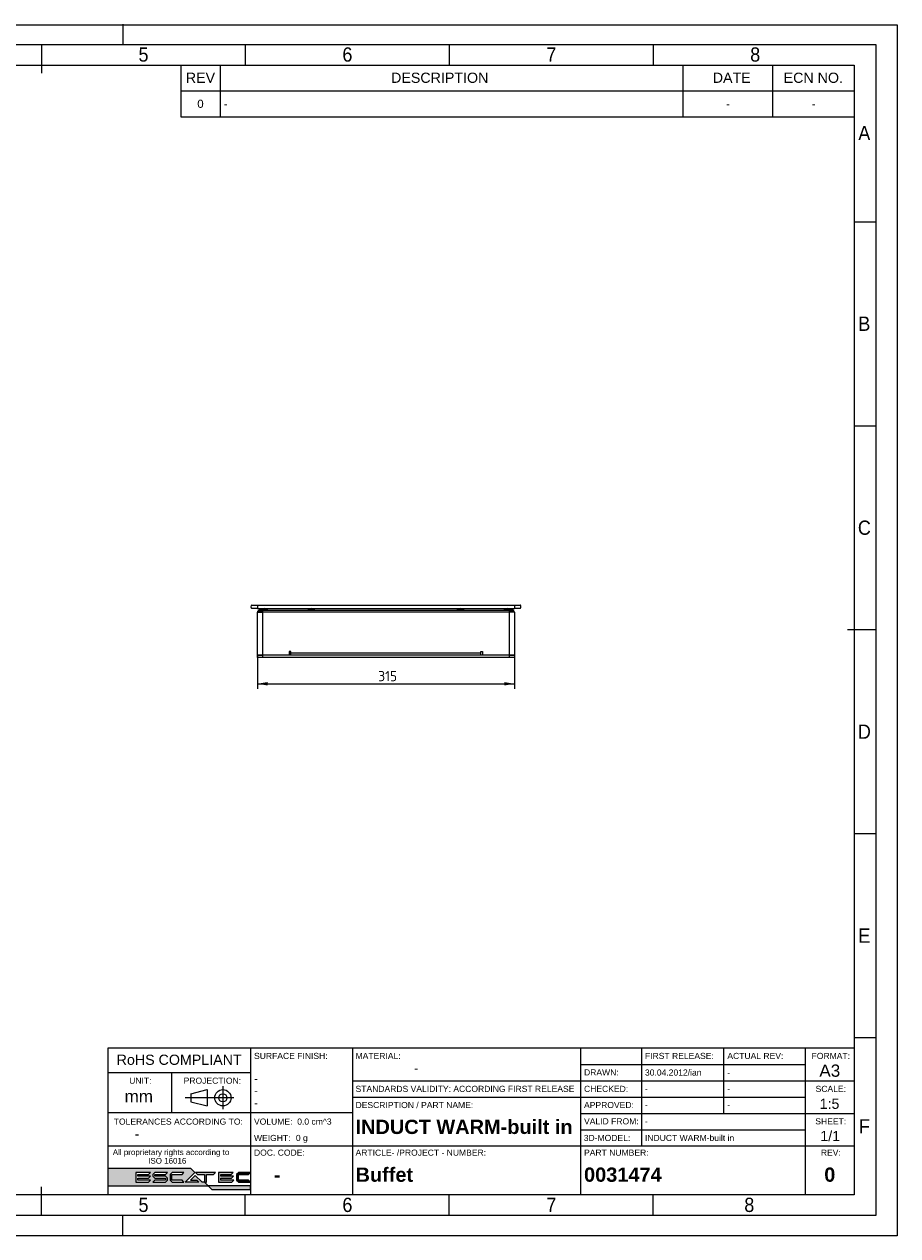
# Model space of a CAD drawing. Header units: millimetres. Extents: x 0 to 420, y 0 to 297.
# Tile 3 of 3: x 206 to 420, y 0 to 297. Entities that reach past the tile are written whole.
import ezdxf
from ezdxf.enums import TextEntityAlignment as Align
from ezdxf.lldxf.tags import DXFTag

# ---------------------------------------------------------------- set-up
doc = ezdxf.new("R2010")
doc.units = ezdxf.units.MM
for name, color, linetype in [('ADHESIVE_2.2', 7, 'Continuous'), ('BASE_PLATE', 7, 'Continuous'), ('CONNECTING-STRAP', 7, 'Continuous'), ('Default_Frame', 7, 'Continuous'), ('FRAME_HALF', 7, 'Continuous'), ('GLASS_PLATE_BIV', 7, 'Continuous')]:
    doc.layers.add(name, color=color, linetype=linetype)
doc.styles.add('SEACAD_Arial', font='arial.ttf')
doc.styles.add('SEACAD_ArialB', font='arialbd.ttf')
doc.styles.add('SEACAD_Solid_Edge_ISO', font='seiso.ttf')
tags = doc.linetypes.add('CENTER2', pattern=[28.575, 19.05, -3.175, 3.175, -3.175]).pattern_tags.tags
tags[10:11] = [DXFTag(74, 4), DXFTag(75, 0), DXFTag(340, '0'), DXFTag(46, 0.0), DXFTag(50, 0.0), DXFTag(44, 0.0), DXFTag(45, 0.0)]
tags[8:9] = [DXFTag(74, 4), DXFTag(75, 0), DXFTag(340, '0'), DXFTag(46, 0.0), DXFTag(50, 0.0), DXFTag(44, 0.0), DXFTag(45, 0.0)]
tags[6:7] = [DXFTag(74, 4), DXFTag(75, 0), DXFTag(340, '0'), DXFTag(46, 0.0), DXFTag(50, 0.0), DXFTag(44, 0.0), DXFTag(45, 0.0)]
tags[4:5] = [DXFTag(74, 4), DXFTag(75, 0), DXFTag(340, '0'), DXFTag(46, 0.0), DXFTag(50, 0.0), DXFTag(44, 0.0), DXFTag(45, 0.0)]
doc.dimstyles.new('ISO_(Escatec)', dxfattribs={"dimtxt": 2.5, "dimasz": 2.5, "dimexe": 1.25, "dimexo": 0, "dimgap": 1.25, "dimtad": 1, "dimlfac": 5, "dimtxsty": 'SEACAD_Solid_Edge_ISO', "dimblk1": '_SE_FILLED', "dimblk2": '_SE_FILLED', "dimsah": 1, "dimcen": 1.25, "dimazin": 0, "dimtfac": 1, "dimtmove": 0, "dimatfit": 3, "dimfxl": 0, "dimtolj": 1, "dimarcsym": 0})

# ---------------------------------------------------------------- blocks, each defined once
blk = doc.blocks.new('SE3')
at = {"layer": 'ADHESIVE_2.2', "color": 7, "linetype": 'Continuous'}
for p, q in [((263.87, 153.49), (265.47, 153.49)), ((263.87, 153.49), (263.87, 153.35)), ((265.47, 153.35), (265.47, 153.49)), ((275.37, 153.49), (276.97, 153.49)), ((275.37, 153.49), (275.37, 153.35)), ((276.97, 153.35), (276.97, 153.49)), ((311.97, 153.49), (313.57, 153.49)), ((311.97, 153.49), (311.97, 153.35)), ((313.57, 153.35), (313.57, 153.49)), ((323.47, 153.49), (325.07, 153.49)), ((323.47, 153.49), (323.47, 153.35)), ((325.07, 153.35), (325.07, 153.49))]:
    blk.add_line(p, q, dxfattribs=at)
for centre, major_axis, start_param, end_param in [((264.67, 153.49), (-0.6, 0), 4.712389, 6.283185), ((264.67, 153.49), (0.6, 0), 0, 1.570796), ((276.17, 153.49), (-0.6, 0), 4.712389, 6.283185), ((276.17, 153.49), (0.6, 0), 0, 1.570796), ((312.77, 153.49), (-0.6, 0), 4.712389, 6.283185), ((312.77, 153.49), (0.6, 0), 0, 1.570796), ((324.27, 153.49), (-0.6, 0), 4.712389, 6.283185), ((324.27, 153.49), (0.6, 0), 0, 1.570796)]:
    blk.add_ellipse(centre, major_axis=major_axis, ratio=0.5, start_param=start_param, end_param=end_param, dxfattribs=at)
at = {"layer": 'BASE_PLATE', "color": 7, "linetype": 'Continuous'}
for p, q in [((262.97, 141.75), (262.97, 142.35)), ((262.97, 142.35), (264.17, 142.35)), ((264.17, 141.75), (262.97, 141.75)), ((324.77, 142.35), (264.17, 142.35)), ((264.17, 142.35), (264.17, 141.75)), ((324.77, 141.75), (264.17, 141.75)), ((324.77, 142.35), (325.97, 142.35)), ((324.77, 141.75), (324.77, 142.35)), ((325.97, 141.75), (324.77, 141.75)), ((325.97, 142.35), (325.97, 141.75))]:
    blk.add_line(p, q, dxfattribs=at)
at = {"layer": 'CONNECTING-STRAP', "color": 7, "linetype": 'Continuous'}
for p, q in [((263.47, 152.95), (264.17, 152.95)), ((324.77, 152.95), (325.47, 152.95))]:
    blk.add_line(p, q, dxfattribs=at)
for centre, radius, start, end in [((263.47, 152.85), 0.3, 117.7677, 135), ((263.47, 152.85), 0.1, 90, 180), ((325.47, 152.85), 0.1, 0, 90), ((325.47, 152.85), 0.3, 45, 46.5014)]:
    blk.add_arc(centre, radius, start, end, dxfattribs=at)
at = {"layer": 'FRAME_HALF', "color": 7, "linetype": 'Continuous'}
for p, q in [((262.97, 142.35), (262.97, 152.85)), ((262.97, 152.85), (264.17, 152.85)), ((263.25, 153.07), (263.11, 153.21)), ((263.37, 152.85), (264.17, 152.85)), ((263.47, 153.35), (263.51, 153.35)), ((263.47, 153.15), (263.47, 153.35)), ((263.47, 153.15), (263.51, 153.15)), ((263.51, 153.15), (263.51, 153.35)), ((263.51, 153.35), (325.43, 153.35)), ((264.17, 153.21), (264.17, 152.85)), ((264.17, 152.85), (264.17, 142.35)), ((324.77, 152.85), (264.17, 152.85)), ((324.77, 152.85), (324.77, 153.21)), ((324.77, 142.35), (324.77, 152.85)), ((325.97, 152.85), (324.77, 152.85)), ((325.43, 153.15), (325.43, 153.35)), ((325.43, 153.35), (325.47, 153.35)), ((325.43, 153.15), (325.47, 153.15)), ((325.47, 153.15), (325.47, 153.35)), ((325.68, 153.07), (325.82, 153.21)), ((325.97, 152.85), (325.97, 142.35)), ((271.17, 143.25), (270.77, 143.25)), ((270.77, 143.25), (270.77, 142.35)), ((271.17, 142.85), (271.17, 143.25)), ((271.17, 142.85), (317.77, 142.85)), ((271.17, 142.35), (271.17, 142.85)), ((317.77, 143.25), (318.17, 143.25)), ((317.77, 142.85), (317.77, 143.25)), ((317.77, 142.35), (317.77, 142.85)), ((318.17, 143.25), (318.17, 142.35)), ((264.17, 142.35), (262.97, 142.35)), ((270.77, 142.35), (264.17, 142.35)), ((324.77, 142.35), (318.17, 142.35)), ((325.97, 142.35), (324.77, 142.35))]:
    blk.add_line(p, q, dxfattribs=at)
for centre, radius, start, end in [((263.47, 152.85), 0.5, 135, 180), ((263.47, 152.85), 0.5, 90, 135), ((263.47, 152.85), 0.5, 132.7218, 135), ((263.47, 152.85), 0.3, 135, 180), ((263.47, 152.85), 0.3, 90, 135), ((263.48, 151.67), 1.68, 65.8861, 89.0927), ((263.49, 150.49), 2.66, 75.227, 89.6062), ((325.45, 151.67), 1.68, 90.9073, 114.1139), ((325.44, 150.49), 2.66, 90.3938, 104.773), ((325.47, 152.85), 0.5, 45, 90), ((325.47, 152.85), 0.3, 45, 90), ((325.47, 152.85), 0.3, 0, 45), ((325.47, 152.85), 0.5, 45, 52.2626), ((325.47, 152.85), 0.5, 0, 45)]:
    blk.add_arc(centre, radius, start, end, dxfattribs=at)
at = {"layer": 'GLASS_PLATE_BIV', "color": 7, "linetype": 'Continuous'}
for p, q in [((261.57, 154.59), (262.97, 154.59)), ((262.97, 154.59), (325.97, 154.59)), ((262.97, 154.59), (262.97, 153.79)), ((325.97, 154.59), (327.37, 154.59)), ((325.97, 154.59), (325.97, 153.79)), ((262.97, 153.79), (261.57, 153.79)), ((262.97, 153.79), (325.97, 153.79)), ((327.37, 153.79), (325.97, 153.79))]:
    blk.add_line(p, q, dxfattribs=at)
for centre, start_param, end_param in [((261.57, 154.19), 3.141593, 6.283185), ((327.37, 154.19), 0, 3.141593)]:
    blk.add_ellipse(centre, major_axis=(0, -0.4), ratio=0.5, start_param=start_param, end_param=end_param, dxfattribs=at)
blk = doc.blocks.new('DMBLK16')
at = {"layer": 'Default_Frame', "linetype": 'Continuous'}
for points in [[(265.47, 134.88), (265.47, 135.72), (262.97, 135.3)], [(323.47, 134.88), (325.97, 135.3), (323.47, 135.72)]]:
    blk.add_hatch(color=7, dxfattribs=at).paths.add_polyline_path(points)
at = {"layer": 'Default_Frame', "color": 7, "linetype": 'Continuous'}
for p, q in [((325.97, 147.6), (325.97, 134.05)), ((262.97, 142.35), (262.97, 134.05)), ((262.97, 135.3), (325.97, 135.3))]:
    blk.add_line(p, q, dxfattribs=at)
at = {"layer": 'Default_Frame', "color": 7, "linetype": 'Continuous', "style": 'SEACAD_Solid_Edge_ISO'}
blk.add_text('315', height=2.5, dxfattribs=at).set_placement((292.59, 138.43), align=Align.TOP_LEFT)
blk = doc.blocks.new('_SE_FILLED')
at = {"color": 0}
blk.add_line((0, 0), (-1, 0), dxfattribs=at)
blk.add_solid([(0, 0), (-1, -0.1665), (-1, 0.1665), (0, 0)], dxfattribs=at)
blk = doc.blocks.new('A3')
at = {"layer": 'Default_Frame', "color": 7, "linetype": 'Continuous'}
for p, q in [((230, 297), (230, 292)), ((0, 296.82), (419.82, 296.82)), ((419.82, 296.82), (419.82, 0)), ((15, 292), (414.64, 292)), ((210, 292), (210, 285)), ((210, 292), (210, 287)), ((260, 292), (260, 287)), ((310, 292), (310, 287)), ((360, 292), (360, 287)), ((414.64, 292), (414.64, 5)), ((20, 287), (409.28, 287)), ((409.28, 287), (409.28, 10)), ((414.64, 248.5), (409.28, 248.5)), ((414.64, 198.5), (409.28, 198.5)), ((414.64, 148.5), (407.64, 148.5)), ((414.64, 148.5), (409.28, 148.5)), ((420, 148.5), (419.82, 148.5)), ((414.64, 98.5), (409.28, 98.5)), ((414.64, 48.5), (409.28, 48.5)), ((210, 5), (210, 12)), ((409.28, 10), (20, 10)), ((210, 5), (210, 10)), ((260, 5), (260, 10)), ((310, 5), (310, 10)), ((360, 5), (360, 10)), ((414.64, 5), (15, 5)), ((230, 0), (230, 5)), ((419.82, 0), (0, 0))]:
    blk.add_line(p, q, dxfattribs=at)
at = {"layer": 'Default_Frame', "color": 7, "linetype": 'Continuous', "style": 'SEACAD_Arial', "width": 0.9}
for s, p in [('5', (233.82, 291.33)), ('6', (283.82, 291.33)), ('7', (333.82, 291.33)), ('8', (383.82, 291.33)), ('A', (410.33, 272.08)), ('B', (410.33, 225.33)), ('C', (410.22, 175.33)), ('D', (410.22, 125.33)), ('E', (410.33, 75.33)), ('F', (410.49, 28.58)), ('5', (233.82, 9.33)), ('6', (283.82, 9.33)), ('7', (333.82, 9.33)), ('8', (382.37, 9.33))]:
    blk.add_text(s, height=3.5, dxfattribs=at).set_placement(p, align=Align.TOP_LEFT)
at = {"layer": 'Default_Frame', "color": 7, "linetype": 'Continuous', "style": 'SEACAD_Arial'}
blk.add_text('A3', height=3, dxfattribs=at).set_placement((400.77, 41.98), align=Align.TOP_LEFT)
blk = doc.blocks.new('SEANNOT_GROUP1')
at = {"layer": 'Default_Frame', "color": 7, "linetype": 'Continuous', "style": 'SEACAD_Arial'}
blk.add_text('30.04.2012/ian', height=1.5, dxfattribs=at).set_placement((-25.27, 30.77), align=Align.TOP_LEFT)
blk = doc.blocks.new('SEANNOT_GROUP2')
at = {"layer": 'Default_Frame', "color": 7, "linetype": 'Continuous', "style": 'SEACAD_ArialB'}
blk.add_text('INDUCT WARM-built in', height=3.5, dxfattribs=at).set_placement((-96.24, 18.45), align=Align.TOP_LEFT)
blk = doc.blocks.new('SEANNOT_GROUP3')
at = {"layer": 'Default_Frame', "color": 7, "linetype": 'Continuous', "style": 'SEACAD_Arial'}
for s, p in [('VOLUME:  ', (-121.14, 18.74)), ('0.0 cm^ 3', (-110.54, 18.74))]:
    blk.add_text(s, height=1.5, dxfattribs=at).set_placement(p, align=Align.TOP_LEFT)
blk = doc.blocks.new('SEANNOT_GROUP4')
at = {"layer": 'Default_Frame', "color": 7, "linetype": 'Continuous', "style": 'SEACAD_Arial'}
blk.add_text('INDUCT WARM-built in', height=1.5, dxfattribs=at).set_placement((-25.27, 14.73), align=Align.TOP_LEFT)
blk = doc.blocks.new('SEANNOT_GROUP5')
at = {"layer": 'Default_Frame', "color": 7, "linetype": 'Continuous', "style": 'SEACAD_Arial'}
blk.add_text('-', height=2.5, dxfattribs=at).set_placement((-150.41, 16.23), align=Align.TOP_LEFT)
blk = doc.blocks.new('SEANNOT_GROUP6')
at = {"layer": 'Default_Frame', "color": 7, "linetype": 'Continuous', "style": 'SEACAD_ArialB'}
blk.add_text('-', height=3.5, dxfattribs=at).set_placement((-116.25, 6.73), align=Align.TOP_LEFT)
blk = doc.blocks.new('SEANNOT_GROUP7')
at = {"layer": 'Default_Frame', "color": 7, "linetype": 'Continuous', "style": 'SEACAD_Arial'}
blk.add_text('1:5', height=2.5, dxfattribs=at).set_placement((17.56, 23.61), align=Align.TOP_LEFT)
blk = doc.blocks.new('SEANNOT_GROUP8')
at = {"layer": 'Default_Frame', "color": 7, "linetype": 'Continuous', "style": 'SEACAD_ArialB'}
blk.add_text('Buffet', height=3.5, dxfattribs=at).set_placement((-96.24, 6.73), align=Align.TOP_LEFT)
blk = doc.blocks.new('SEANNOT_GROUP9')
at = {"layer": 'Default_Frame', "color": 7, "linetype": 'Continuous', "style": 'SEACAD_Arial'}
blk.add_text('SURFACE FINISH:', height=1.5, dxfattribs=at).set_placement((-121.13, 34.84), align=Align.TOP_LEFT)
blk = doc.blocks.new('SEANNOT_GROUP10')
at = {"layer": 'Default_Frame', "color": 7, "linetype": 'Continuous', "style": 'SEACAD_Arial'}
blk.add_text('-', height=1.5, dxfattribs=at).set_placement((-25.27, 26.76), align=Align.TOP_LEFT)
blk = doc.blocks.new('SEANNOT_GROUP11')
at = {"layer": 'Default_Frame', "color": 7, "linetype": 'Continuous', "style": 'SEACAD_Arial'}
blk.add_text('-', height=1.5, dxfattribs=at).set_placement((-25.27, 18.81), align=Align.TOP_LEFT)
blk = doc.blocks.new('SEANNOT_GROUP12')
at = {"layer": 'Default_Frame', "color": 7, "linetype": 'Continuous', "style": 'SEACAD_Arial'}
blk.add_text('-', height=1.5, dxfattribs=at).set_placement((-25.27, 22.8), align=Align.TOP_LEFT)
blk = doc.blocks.new('SEANNOT_GROUP13')
at = {"layer": 'Default_Frame', "color": 7, "linetype": 'Continuous', "style": 'SEACAD_Arial'}
blk.add_text('-', height=1.5, dxfattribs=at).set_placement((-5.07, 30.77), align=Align.TOP_LEFT)
blk = doc.blocks.new('SEANNOT_GROUP14')
at = {"layer": 'Default_Frame', "color": 7, "linetype": 'Continuous', "style": 'SEACAD_Arial'}
blk.add_text('-', height=1.5, dxfattribs=at).set_placement((-5.07, 26.76), align=Align.TOP_LEFT)
blk = doc.blocks.new('SEANNOT_GROUP15')
at = {"layer": 'Default_Frame', "color": 7, "linetype": 'Continuous', "style": 'SEACAD_Arial'}
blk.add_text('-', height=1.5, dxfattribs=at).set_placement((-5.07, 22.8), align=Align.TOP_LEFT)
blk = doc.blocks.new('SEANNOT_GROUP16')
at = {"layer": 'Default_Frame', "color": 7, "linetype": 'Continuous', "style": 'SEACAD_Arial'}
blk.add_text('-', height=2, dxfattribs=at).set_placement((-81.84, 32.09), align=Align.TOP_LEFT)
blk = doc.blocks.new('EscatecLogo')
at = {"layer": 'Default_Frame', "linetype": 'Continuous'}
h = blk.add_hatch(color=7, dxfattribs=at)
h.paths.add_polyline_path([(0, 4.25), (0, 0), (24.61, 0), (23.75, 0.86), (23.14, 0.86), (21.46, 2.54), (20.27, 1.35), (21.85, 1.35), (22.34, 0.86), (18.97, 0.86), (21.36, 3.25), (20.36, 4.25)])
h.paths.add_polyline_path([(6.87, 0.86), (10.01, 0.86), (10.49, 1.35), (7.36, 1.35), (7.36, 1.83), (10.01, 1.83), (10.49, 2.32), (7.36, 2.32), (7.36, 2.8), (10.01, 2.8), (10.49, 3.29), (6.87, 3.29)])
h.paths.add_polyline_path([(11.03, 2.32), (11.52, 1.83), (14.17, 1.83), (14.17, 1.35), (11.52, 1.35), (11.03, 0.86), (14.17, 0.86), (14.65, 1.35), (14.65, 1.83), (14.17, 2.32), (11.52, 2.32), (11.52, 2.8), (14.17, 2.8), (14.65, 3.29), (11.52, 3.29), (11.03, 2.8)])
h.paths.add_polyline_path([(15.27, 1.41), (15.82, 0.86), (18.69, 0.86), (18.21, 1.35), (15.75, 1.35), (15.75, 2.8), (18.21, 2.8), (18.69, 3.29), (15.82, 3.29), (15.27, 2.74)])
for points in [[(24.23, 0.86), (24.23, 2.8), (25.95, 2.8), (26.44, 3.29), (21.55, 3.29), (22.03, 2.8), (23.75, 2.8), (23.75, 0.86)], [(27.71, 1.83), (30.36, 1.83), (30.85, 2.32), (27.71, 2.32), (27.71, 2.8), (30.3, 2.8), (30.78, 3.29), (27.16, 3.29), (27.16, 0.86), (30.46, 0.86), (30.94, 1.35), (27.71, 1.35)], [(32.08, 1.35), (32.08, 2.8), (34.53, 2.8), (35.02, 3.29), (32.14, 3.29), (31.59, 2.74), (31.59, 1.41), (32.14, 0.86), (35.02, 0.86), (34.53, 1.35)], [(35.02, 0), (24.61, 0), (25.54, -0.93), (35.02, -0.93)]]:
    blk.add_hatch(color=7, dxfattribs=at).paths.add_polyline_path(points)
at = {"layer": 'Default_Frame', "color": 7, "linetype": 'Continuous'}
for p, q in [((0, 4.25), (0, 0)), ((20.36, 4.25), (0, 4.25)), ((6.87, 3.29), (6.87, 0.86)), ((10.49, 3.29), (6.87, 3.29)), ((10.01, 2.8), (10.49, 3.29)), ((11.52, 3.29), (11.03, 2.8)), ((14.65, 3.29), (11.52, 3.29)), ((14.17, 2.8), (14.65, 3.29)), ((15.82, 3.29), (15.27, 2.74)), ((18.69, 3.29), (15.82, 3.29)), ((18.21, 2.8), (18.69, 3.29)), ((18.97, 0.86), (21.36, 3.25)), ((21.36, 3.25), (20.36, 4.25)), ((26.44, 3.29), (21.55, 3.29)), ((21.55, 3.29), (22.03, 2.8)), ((25.95, 2.8), (26.44, 3.29)), ((30.78, 3.29), (27.16, 3.29)), ((27.16, 3.29), (27.16, 0.86)), ((30.3, 2.8), (30.78, 3.29)), ((32.14, 3.29), (31.59, 2.74)), ((35.02, 3.29), (32.14, 3.29)), ((34.53, 2.8), (35.02, 3.29)), ((0, 0), (24.61, 0)), ((6.87, 0.86), (10.01, 0.86)), ((7.36, 2.8), (10.01, 2.8)), ((7.36, 2.32), (7.36, 2.8)), ((10.49, 2.32), (7.36, 2.32)), ((7.36, 1.83), (10.01, 1.83)), ((7.36, 1.35), (7.36, 1.83)), ((10.49, 1.35), (7.36, 1.35)), ((10.01, 1.83), (10.49, 2.32)), ((10.01, 0.86), (10.49, 1.35)), ((11.03, 2.8), (11.03, 2.32)), ((11.03, 2.32), (11.52, 1.83)), ((11.52, 1.35), (11.03, 0.86)), ((11.03, 0.86), (14.17, 0.86)), ((11.52, 2.8), (14.17, 2.8)), ((11.52, 2.32), (11.52, 2.8)), ((14.17, 2.32), (11.52, 2.32)), ((11.52, 1.83), (14.17, 1.83)), ((14.17, 1.35), (11.52, 1.35)), ((14.65, 1.83), (14.17, 2.32)), ((14.17, 1.83), (14.17, 1.35)), ((14.17, 0.86), (14.65, 1.35)), ((14.65, 1.35), (14.65, 1.83)), ((15.27, 2.74), (15.27, 1.41)), ((15.27, 1.41), (15.82, 0.86)), ((15.75, 2.8), (18.21, 2.8)), ((15.75, 1.35), (15.75, 2.8)), ((18.21, 1.35), (15.75, 1.35)), ((15.82, 0.86), (18.69, 0.86)), ((18.69, 0.86), (18.21, 1.35)), ((22.34, 0.86), (18.97, 0.86)), ((21.46, 2.54), (20.27, 1.35)), ((20.27, 1.35), (21.85, 1.35)), ((23.14, 0.86), (21.46, 2.54)), ((21.85, 1.35), (22.34, 0.86)), ((22.03, 2.8), (23.75, 2.8)), ((23.75, 0.86), (23.14, 0.86)), ((23.75, 2.8), (23.75, 0.86)), ((24.61, 0), (23.75, 0.86)), ((23.75, 0.86), (24.23, 0.86)), ((24.23, 0.86), (24.23, 2.8)), ((24.23, 2.8), (25.95, 2.8)), ((35.02, 0), (24.61, 0)), ((24.61, 0), (25.54, -0.93)), ((27.16, 0.86), (30.46, 0.86)), ((27.71, 2.32), (27.71, 2.8)), ((27.71, 2.8), (30.3, 2.8)), ((30.85, 2.32), (27.71, 2.32)), ((27.71, 1.83), (30.36, 1.83)), ((27.71, 1.35), (27.71, 1.83)), ((30.94, 1.35), (27.71, 1.35)), ((30.36, 1.83), (30.85, 2.32)), ((30.46, 0.86), (30.94, 1.35)), ((31.59, 2.74), (31.59, 1.41)), ((31.59, 1.41), (32.14, 0.86)), ((32.08, 1.35), (32.08, 2.8)), ((32.08, 2.8), (34.53, 2.8)), ((34.53, 1.35), (32.08, 1.35)), ((32.14, 0.86), (35.02, 0.86)), ((35.02, 0.86), (34.53, 1.35)), ((35.02, -0.93), (35.02, 0)), ((25.54, -0.93), (35.02, -0.93))]:
    blk.add_line(p, q, dxfattribs=at)
blk = doc.blocks.new('SEANNOT_GROUP17')
at = {"layer": 'Default_Frame', "color": 7, "linetype": 'Continuous', "style": 'SEACAD_Arial'}
for s, p in [('WEIGHT:  ', (-121.14, 14.73)), ('0 g', (-110.87, 14.73))]:
    blk.add_text(s, height=1.5, dxfattribs=at).set_placement(p, align=Align.TOP_LEFT)
blk = doc.blocks.new('SEANNOT_GROUP18')
at = {"layer": 'Default_Frame', "color": 7, "linetype": 'Continuous', "style": 'SEACAD_Arial'}
blk.add_text('MATERIAL:', height=1.5, dxfattribs=at).set_placement((-96.24, 34.84), align=Align.TOP_LEFT)
blk = doc.blocks.new('SEANNOT_GROUP19')
at = {"layer": 'Default_Frame', "color": 7, "linetype": 'Continuous', "style": 'SEACAD_Arial'}
blk.add_text('DESCRIPTION / PART NAME:', height=1.5, dxfattribs=at).set_placement((-96.24, 22.8), align=Align.TOP_LEFT)
blk = doc.blocks.new('SEANNOT_GROUP20')
at = {"layer": 'Default_Frame', "color": 7, "linetype": 'Continuous', "style": 'SEACAD_Arial'}
blk.add_text('RoHS COMPLIANT', height=2.5, dxfattribs=at).set_placement((-154.82, 34.4), align=Align.TOP_LEFT)
blk = doc.blocks.new('SEANNOT_GROUP21')
at = {"layer": 'Default_Frame', "color": 7, "linetype": 'Continuous', "style": 'SEACAD_Arial'}
blk.add_text('UNIT:', height=1.5, dxfattribs=at).set_placement((-151.74, 28.77), align=Align.TOP_LEFT)
blk = doc.blocks.new('SEANNOT_GROUP22')
at = {"layer": 'Default_Frame', "color": 7, "linetype": 'Continuous', "style": 'SEACAD_Arial'}
blk.add_text('mm', height=3, dxfattribs=at).set_placement((-152.88, 25.69), align=Align.TOP_LEFT)
blk = doc.blocks.new('SEANNOT_GROUP23')
at = {"layer": 'Default_Frame', "color": 7, "linetype": 'Continuous', "style": 'SEACAD_Arial'}
blk.add_text('PROJECTION:', height=1.5, dxfattribs=at).set_placement((-138.39, 28.77), align=Align.TOP_LEFT)
blk = doc.blocks.new('SEANNOT_GROUP24')
at = {"layer": 'Default_Frame', "color": 7, "linetype": 'Continuous', "style": 'SEACAD_Arial'}
blk.add_text('TOLERANCES ACCORDING TO:', height=1.5, dxfattribs=at).set_placement((-155.53, 18.74), align=Align.TOP_LEFT)
blk = doc.blocks.new('SEANNOT_GROUP25')
at = {"layer": 'Default_Frame', "color": 7, "linetype": 'Continuous', "style": 'SEACAD_Arial'}
for s, p in [('All proprietary rights according to ', (-155.77, 11.18)), ('                ISO 16016', (-155.77, 9.08))]:
    blk.add_text(s, height=1.4, dxfattribs=at).set_placement(p, align=Align.TOP_LEFT)
blk = doc.blocks.new('SEANNOT_GROUP26')
at = {"layer": 'Default_Frame', "color": 7, "linetype": 'Continuous', "style": 'SEACAD_Arial'}
blk.add_text('DOC. CODE:', height=1.5, dxfattribs=at).set_placement((-121.14, 11.13), align=Align.TOP_LEFT)
blk = doc.blocks.new('SEANNOT_GROUP27')
at = {"layer": 'Default_Frame', "color": 7, "linetype": 'Continuous', "style": 'SEACAD_Arial'}
blk.add_text('ARTICLE- /PROJECT - NUMBER:', height=1.5, dxfattribs=at).set_placement((-96.24, 11.13), align=Align.TOP_LEFT)
blk = doc.blocks.new('SEANNOT_GROUP28')
at = {"layer": 'Default_Frame', "color": 7, "linetype": 'Continuous', "style": 'SEACAD_Arial'}
blk.add_text('PART NUMBER:', height=1.5, dxfattribs=at).set_placement((-40.21, 11.13), align=Align.TOP_LEFT)
blk = doc.blocks.new('SEANNOT_GROUP29')
at = {"layer": 'Default_Frame', "color": 7, "linetype": 'Continuous', "style": 'SEACAD_Arial'}
blk.add_text('REV:', height=1.5, dxfattribs=at).set_placement((17.86, 11.13), align=Align.TOP_LEFT)
blk = doc.blocks.new('SEANNOT_GROUP30')
at = {"layer": 'Default_Frame', "color": 7, "linetype": 'Continuous', "style": 'SEACAD_Arial'}
blk.add_text('3D-MODEL:', height=1.5, dxfattribs=at).set_placement((-40.28, 14.73), align=Align.TOP_LEFT)
blk = doc.blocks.new('SEANNOT_GROUP31')
at = {"layer": 'Default_Frame', "color": 7, "linetype": 'Continuous', "style": 'SEACAD_Arial'}
blk.add_text('SCALE:', height=1.5, dxfattribs=at).set_placement((16.57, 26.76), align=Align.TOP_LEFT)
blk = doc.blocks.new('SEANNOT_GROUP32')
at = {"layer": 'Default_Frame', "color": 7, "linetype": 'Continuous', "style": 'SEACAD_Arial'}
blk.add_text('FORMAT:', height=1.5, dxfattribs=at).set_placement((15.59, 34.84), align=Align.TOP_LEFT)
blk = doc.blocks.new('SEANNOT_GROUP33')
at = {"layer": 'Default_Frame', "color": 7, "linetype": 'Continuous', "style": 'SEACAD_Arial'}
blk.add_text('ACTUAL REV:', height=1.5, dxfattribs=at).set_placement((-5.07, 34.84), align=Align.TOP_LEFT)
blk = doc.blocks.new('SEANNOT_GROUP34')
at = {"layer": 'Default_Frame', "color": 7, "linetype": 'Continuous', "style": 'SEACAD_Arial'}
blk.add_text('FIRST RELEASE:', height=1.5, dxfattribs=at).set_placement((-25.27, 34.84), align=Align.TOP_LEFT)
blk = doc.blocks.new('SEANNOT_GROUP35')
at = {"layer": 'Default_Frame', "color": 7, "linetype": 'Continuous', "style": 'SEACAD_Arial'}
blk.add_text('DRAWN:', height=1.5, dxfattribs=at).set_placement((-40.21, 30.8), align=Align.TOP_LEFT)
blk = doc.blocks.new('SEANNOT_GROUP36')
at = {"layer": 'Default_Frame', "color": 7, "linetype": 'Continuous', "style": 'SEACAD_Arial'}
blk.add_text('CHECKED:', height=1.5, dxfattribs=at).set_placement((-40.21, 26.76), align=Align.TOP_LEFT)
blk = doc.blocks.new('SEANNOT_GROUP37')
at = {"layer": 'Default_Frame', "color": 7, "linetype": 'Continuous', "style": 'SEACAD_Arial'}
blk.add_text('APPROVED:', height=1.5, dxfattribs=at).set_placement((-40.21, 22.8), align=Align.TOP_LEFT)
blk = doc.blocks.new('SEANNOT_GROUP38')
at = {"layer": 'Default_Frame', "color": 7, "linetype": 'Continuous', "style": 'SEACAD_Arial'}
blk.add_text('VALID FROM:', height=1.5, dxfattribs=at).set_placement((-40.21, 18.81), align=Align.TOP_LEFT)
blk = doc.blocks.new('SEANNOT_GROUP39')
at = {"layer": 'Default_Frame', "color": 7, "linetype": 'Continuous', "style": 'SEACAD_Arial'}
blk.add_text('SHEET:', height=1.5, dxfattribs=at).set_placement((16.5, 18.81), align=Align.TOP_LEFT)
blk = doc.blocks.new('SEANNOT_GROUP40')
at = {"layer": 'Default_Frame', "color": 7, "linetype": 'Continuous', "style": 'SEACAD_ArialB'}
blk.add_text('0031474', height=3.5, dxfattribs=at).set_placement((-40.21, 6.73), align=Align.TOP_LEFT)
blk = doc.blocks.new('SEANNOT_GROUP41')
at = {"layer": 'Default_Frame', "color": 7, "linetype": 'Continuous', "style": 'SEACAD_ArialB'}
blk.add_text('0', height=3.5, dxfattribs=at).set_placement((18.69, 6.73), align=Align.TOP_LEFT)
blk = doc.blocks.new('SEANNOT_GROUP42')
at = {"layer": 'Default_Frame', "color": 7, "linetype": 'Continuous', "style": 'SEACAD_Arial'}
for s, p in [('1', (17.72, 15.71)), ('/', (19.67, 15.71)), ('1', (20.65, 15.71))]:
    blk.add_text(s, height=2.5, dxfattribs=at).set_placement(p, align=Align.TOP_LEFT)
blk = doc.blocks.new('SEANNOT_GROUP43')
at = {"layer": 'Default_Frame', "color": 7, "linetype": 'Continuous', "style": 'SEACAD_Arial'}
for p in [(-121.13, 29.55), (-121.13, 26.55), (-121.13, 23.55)]:
    blk.add_text('-', height=2, dxfattribs=at).set_placement(p, align=Align.TOP_LEFT)
blk = doc.blocks.new('SEANNOT_GROUP44')
at = {"layer": 'Default_Frame', "color": 7, "linetype": 'Continuous', "style": 'SEACAD_Arial'}
blk.add_text('STANDARDS VALIDITY: ACCORDING FIRST RELEASE', height=1.5, dxfattribs=at).set_placement((-96.24, 26.76), align=Align.TOP_LEFT)
blk = doc.blocks.new('Title_block_EN')
at = {"layer": 'Default_Frame', "color": 7, "linetype": 'Continuous'}
for p, q in [((26, 36), (-157, 36)), ((-157, 36), (-157, 0)), ((-122, 36), (-122, 0)), ((-97, 36), (-97, 0)), ((-41, 0), (-41, 36)), ((-26, 12), (-26, 36.04)), ((-6, 36.04), (-6, 20)), ((14, 36), (14, 0)), ((-157, 30), (-122, 30)), ((-141.38, 30), (-141.38, 20.25)), ((-41, 32), (14, 32)), ((-97, 28), (26, 28)), ((-136.62, 24.82), (-132.63, 25.82)), ((-136.62, 24.82), (-136.62, 22.82)), ((-132.63, 25.82), (-132.63, 21.82)), ((-97, 24), (14, 24)), ((-136.62, 22.82), (-132.63, 21.82)), ((-157, 20.25), (-122, 20.25)), ((-122, 20.25), (-97, 20.25)), ((-41, 20), (26, 20)), ((-41, 16), (14, 16)), ((26, 12), (-157, 12))]:
    blk.add_line(p, q, dxfattribs=at)
at = {"layer": 'Default_Frame', "color": 7, "linetype": 'CENTER2'}
for p, q in [((-126.05, 23.82), (-138.05, 23.82)), ((-128.77, 26.64), (-128.77, 21))]:
    blk.add_line(p, q, dxfattribs=at)
at = {"layer": 'Default_Frame', "color": 7, "linetype": 'Continuous'}
for radius in [2, 1]:
    blk.add_circle((-128.77, 23.82), radius, dxfattribs=at)
at = {"layer": 'Default_Frame'}
for name in ['SEANNOT_GROUP20', 'SEANNOT_GROUP9', 'SEANNOT_GROUP18', 'SEANNOT_GROUP34', 'SEANNOT_GROUP33', 'SEANNOT_GROUP32', 'SEANNOT_GROUP16', 'SEANNOT_GROUP35', 'SEANNOT_GROUP1', 'SEANNOT_GROUP13', 'SEANNOT_GROUP21', 'SEANNOT_GROUP23', 'SEANNOT_GROUP43', 'SEANNOT_GROUP44', 'SEANNOT_GROUP36', 'SEANNOT_GROUP31', 'SEANNOT_GROUP22', 'SEANNOT_GROUP10', 'SEANNOT_GROUP14', 'SEANNOT_GROUP19', 'SEANNOT_GROUP37', 'SEANNOT_GROUP12', 'SEANNOT_GROUP15', 'SEANNOT_GROUP7', 'SEANNOT_GROUP24', 'SEANNOT_GROUP3', 'SEANNOT_GROUP2', 'SEANNOT_GROUP38', 'SEANNOT_GROUP11', 'SEANNOT_GROUP39', 'SEANNOT_GROUP4', 'SEANNOT_GROUP42', 'SEANNOT_GROUP5', 'SEANNOT_GROUP17', 'SEANNOT_GROUP30', 'SEANNOT_GROUP25', 'SEANNOT_GROUP26', 'SEANNOT_GROUP27', 'SEANNOT_GROUP28', 'SEANNOT_GROUP29', 'SEANNOT_GROUP8', 'SEANNOT_GROUP40', 'SEANNOT_GROUP41', 'SEANNOT_GROUP6']:
    blk.add_blockref(name, (0, 0), dxfattribs=at)
at = {"layer": 'Default_Frame', "color": 7}
blk.add_blockref('EscatecLogo', (-157, 2.26), dxfattribs=at)
blk = doc.blocks.new('SEANNOT_GROUP45')
at = {"layer": 'Default_Frame', "color": 7, "linetype": 'Continuous', "style": 'SEACAD_Arial'}
blk.add_text('-', height=2, dxfattribs=at).set_placement((-154.56, -8.5), align=Align.TOP_LEFT)
blk = doc.blocks.new('SEANNOT_GROUP46')
at = {"layer": 'Default_Frame', "color": 7, "linetype": 'Continuous', "style": 'SEACAD_Arial'}
blk.add_text('0', height=2, dxfattribs=at).set_placement((-161.04, -8.5), align=Align.TOP_LEFT)
blk = doc.blocks.new('SEANNOT_GROUP47')
at = {"layer": 'Default_Frame', "color": 7, "linetype": 'Continuous', "style": 'SEACAD_Arial'}
blk.add_text('-', height=2, dxfattribs=at).set_placement((-10.36, -8.5), align=Align.TOP_LEFT)
blk = doc.blocks.new('SEANNOT_GROUP48')
at = {"layer": 'Default_Frame', "color": 7, "linetype": 'Continuous', "style": 'SEACAD_Arial'}
blk.add_text('-', height=2, dxfattribs=at).set_placement((-31.36, -8.5), align=Align.TOP_LEFT)
blk = doc.blocks.new('Revision_History_EN')
at = {"layer": 'Default_Frame', "color": 7, "linetype": 'Continuous'}
for p, q in [((-165.1, 0), (-165.1, -12.7)), ((-155.45, 0), (-155.45, -12.7)), ((-42, 0), (-42, -12.7)), ((-20, 0), (-20, -12.7)), ((0, 0), (0, -12.7)), ((-165.1, -6.35), (0, -6.35)), ((-165.1, -12.7), (0, -12.7))]:
    blk.add_line(p, q, dxfattribs=at)
at = {"layer": 'Default_Frame'}
for name in ['SEANNOT_GROUP46', 'SEANNOT_GROUP45', 'SEANNOT_GROUP48', 'SEANNOT_GROUP47']:
    blk.add_blockref(name, (0, 0), dxfattribs=at)
at = {"layer": 'Default_Frame', "color": 7, "linetype": 'Continuous', "style": 'SEACAD_Arial'}
for s, p in [('REV', (-163.86, -1.87)), ('DESCRIPTION', (-113.53, -1.87)), ('DATE', (-34.65, -1.87)), ('ECN NO.', (-17.27, -1.87))]:
    blk.add_text(s, height=2.5, dxfattribs=at).set_placement(p, align=Align.TOP_LEFT)

msp = doc.modelspace()

# ---------------------------------------------------------------- block references
at = {"layer": 'Default_Frame', "color": 7}
for name, p in [('A3', (-0.023, -0.0143)), ('Revision_History_EN', (409.257, 286.9857)), ('Title_block_EN', (383.257, 9.9857))]:
    msp.add_blockref(name, p, dxfattribs=at)
at = {"layer": 'Default_Frame'}
msp.add_blockref('SE3', (0, 0), dxfattribs=at)

# ---------------------------------------------------------------- dimensions: what is measured, and where the dimension line sits
at = {"layer": 'Default_Frame', "color": 7, "linetype": 'Continuous'}
dim = msp.add_linear_dim(base=(325.9651, 135.3013), p1=(262.9651, 152.8537), p2=(325.9651, 147.6037), text='\\A1;<>', dimstyle='ISO_(Escatec)', dxfattribs=at)
dim.commit()
dim.dimension.update_dxf_attribs({"geometry": 'DMBLK16', "text_midpoint": (294.4651, 135.3013), "dimtype": 160})

doc.saveas('drawing.dxf')
